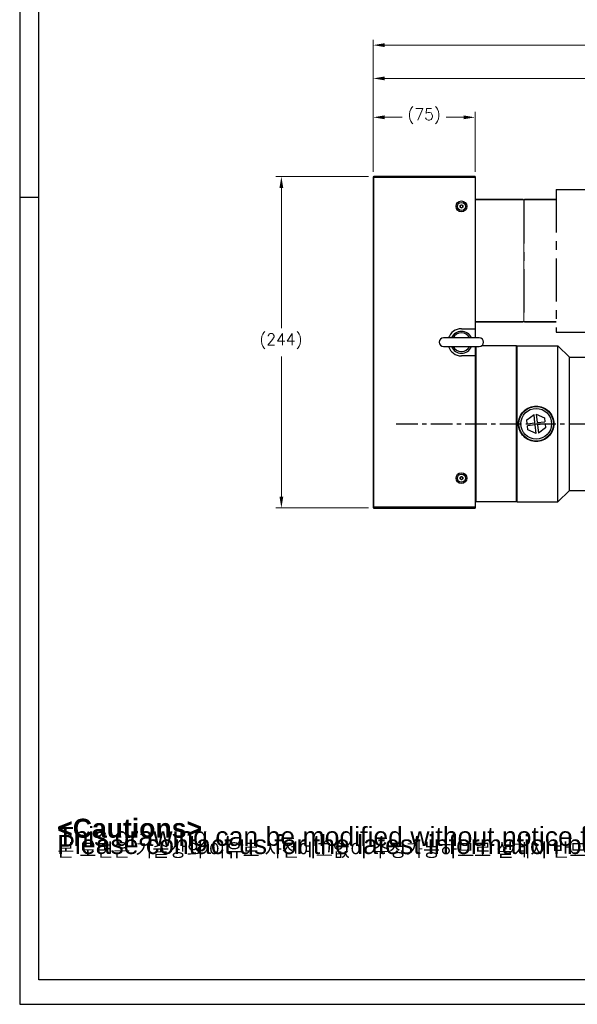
# Model space of a CAD drawing. Extents: x 25458 to 27143, y -3107 to -1919.
# Tile 1 of 19: x 25458 to 25868, y -3107 to -2382. Entities that reach past the tile are written whole.
import ezdxf

# ---------------------------------------------------------------- set-up
doc = ezdxf.new("R2010")
doc.units = 0
doc.header["$LTSCALE"] = 25.4
doc.linetypes.add('CENTER', pattern=[2, 1.25, -0.25, 0.25, -0.25])
doc.layers.get('0').update_dxf_attribs({"linetype": 'CONTINUOUS'})
doc.layers.get('Defpoints').update_dxf_attribs({"linetype": 'CONTINUOUS'})
for name, color, linetype in [('1', 1, 'CENTER'), ('ATA-CENTER', 133, 'CENTER'), ('ATA-TEXT', 7, 'CONTINUOUS')]:
    doc.layers.add(name, color=color, linetype=linetype)
for name, color, linetype, lineweight in [('2d ConnectionPoints', 7, 'CONTINUOUS', 50), ('AM_0', 7, 'CONTINUOUS', 50), ('AM_5_Dimension', 6, 'CONTINUOUS', 13), ('ATA-DIM', 252, 'CONTINUOUS', 25), ('외형선(ISO)', 7, 'CONTINUOUS', 35)]:
    doc.layers.add(name, color=color, linetype=linetype, lineweight=lineweight)
doc.styles.get("Standard").update_dxf_attribs({"font": 'simplex.shx'})
doc.styles.add('주 문자 (ISO)', font='arial.ttf')
doc.dimstyles.new('ata_A1', dxfattribs={"dimtxt": 4.2, "dimasz": 4.2, "dimexe": 2, "dimexo": 2, "dimgap": 2, "dimtad": 0, "dimtih": 1, "dimtoh": 1, "dimdec": 6, "dimdsep": 46, "dimtxsty": 'Standard', "dimcen": 0, "dimclrd": 252, "dimclre": 252, "dimclrt": 4, "dimadec": 6, "dimazin": 2, "dimtfac": 1, "dimtdec": 6, "dimtofl": 0, "dimtmove": 0, "dimatfit": 3, "dimfxl": 0, "dimtolj": 1, "dimtzin": 0, "dimlwd": 0, "dimlwe": 0, "dimarcsym": 0})

# ---------------------------------------------------------------- blocks, each defined once
blk = doc.blocks.new('DDHW')
for p, q in [((20483.62, 4957.94), (20483.62, 4962.6)), ((20483.62, 4962.6), (20483.62, 4957.94)), ((20483.62, 4957.94), (20483.62, 4867.25)), ((20483.62, 4946.35), (20483.62, 4957.94)), ((20483.62, 4867.25), (20483.62, 4936.85)), ((20483.62, 4862.6), (20483.62, 4867.25)), ((20483.62, 4867.25), (20483.62, 4862.6)), ((20381.82, 4862.6), (20381.82, 4855.75))]:
    blk.add_line(p, q)
at = {"color": 7, "linetype": 'Continuous'}
blk.add_line((20483.62, 4962.6), (20483.62, 4862.6), dxfattribs=at)
at = {"ltscale": 0.2}
blk.add_line((20381.82, 4957.6), (20381.82, 4867.6), dxfattribs=at)
at = {"layer": '1', "color": 0}
for p, q in [((20441.62, 4965.1), (20483.12, 4965.1)), ((20441.62, 4965.1), (20441.62, 4860.1)), ((20483.62, 4964.6), (20483.62, 4860.6)), ((20417.82, 4957.1), (20417.82, 4868.1)), ((20441.62, 4860.1), (20483.12, 4860.1))]:
    blk.add_line(p, q, dxfattribs=at)
at = {"layer": '2d ConnectionPoints'}
blk.add_point((20483.62, 4912.6), dxfattribs=at)
at = {"layer": 'AM_0'}
blk.add_line((20483.62, 4962.9), (20483.62, 4862.3), dxfattribs=at)
at = {"layer": 'AM_5_Dimension', "color": 0}
for p, q in [((20483.62, 4964.6), (20483.12, 4965.1)), ((20483.62, 4860.6), (20483.12, 4860.1))]:
    blk.add_line(p, q, dxfattribs=at)
at = {"layer": 'AM_5_Dimension', "color": 0, "ltscale": 0.5}
blk.add_line((20417.82, 4957.1), (20417.82, 4868.1), dxfattribs=at)
at = {"layer": '외형선(ISO)'}
for p, q in [((20381.82, 4957.6), (20417.32, 4957.6)), ((20417.82, 4957.1), (20417.32, 4957.6)), ((20417.82, 4957.1), (20418.32, 4957.6)), ((20417.82, 4957.1), (20418.32, 4957.6)), ((20441.62, 4957.6), (20418.32, 4957.6)), ((20381.82, 4867.6), (20417.32, 4867.6)), ((20417.82, 4868.1), (20417.32, 4867.6)), ((20417.82, 4868.1), (20418.32, 4867.6)), ((20417.82, 4868.1), (20418.32, 4867.6)), ((20441.62, 4867.6), (20418.32, 4867.6))]:
    blk.add_line(p, q, dxfattribs=at)
blk = doc.blocks.new('*D19220')
at = {"layer": 'ATA-DIM', "color": 252, "lineweight": 0}
for p, q in [((25714.67, -2497.69), (25646.67, -2497.69)), ((25650.67, -2506.09), (25650.67, -2609.31)), ((25650.67, -2733.29), (25650.67, -2630.08)), ((25714.67, -2741.69), (25646.67, -2741.69))]:
    blk.add_line(p, q, dxfattribs=at)
at = {"layer": 'ATA-DIM', "color": 252}
for points in [[(25652.07, -2506.09), (25649.27, -2506.09), (25650.67, -2497.69)], [(25649.27, -2733.29), (25652.07, -2733.29), (25650.67, -2741.69)]]:
    blk.add_solid(points, dxfattribs=at)
at = {"layer": 'Defpoints', "color": 0}
for p in [(25718.67, -2497.69), (25650.67, -2741.69), (25718.67, -2741.69)]:
    blk.add_point(p, dxfattribs=at)
at = {"layer": 'ATA-DIM', "color": 4, "ltscale": 0.2, "insert": (25634.5, -2613.31), "char_height": 8.4, "attachment_point": 1}
blk.add_mtext('\\A1;(244)', dxfattribs=at)
blk = doc.blocks.new('*D19222')
at = {"layer": 'ATA-DIM', "color": 252, "lineweight": 0}
for p, q in [((25718.17, -2494.19), (25718.17, -2421.45)), ((25726.57, -2425.45), (25887.52, -2425.45)), ((26090.07, -2425.45), (25929.12, -2425.45)), ((26098.47, -2518.99), (26098.47, -2421.45))]:
    blk.add_line(p, q, dxfattribs=at)
at = {"layer": 'ATA-DIM', "color": 252}
for points in [[(25726.57, -2424.05), (25726.57, -2426.85), (25718.17, -2425.45)], [(26090.07, -2426.85), (26090.07, -2424.05), (26098.47, -2425.45)]]:
    blk.add_solid(points, dxfattribs=at)
at = {"layer": 'Defpoints', "color": 0}
for p in [(26098.47, -2425.45), (25718.17, -2498.19), (26098.47, -2522.99)]:
    blk.add_point(p, dxfattribs=at)
at = {"layer": 'ATA-DIM', "color": 4, "ltscale": 0.2, "insert": (25908.32, -2425.45), "char_height": 8.4, "attachment_point": 5}
blk.add_mtext('\\A1;380.3', dxfattribs=at)
blk = doc.blocks.new('*D19214')
at = {"layer": 'ATA-DIM', "color": 252, "lineweight": 0}
for p, q in [((25718.17, -2494.19), (25718.17, -2396.95)), ((26231.17, -2618.19), (26231.17, -2396.95)), ((25726.57, -2400.95), (26049.21, -2400.95)), ((26222.77, -2400.95), (26100.14, -2400.95))]:
    blk.add_line(p, q, dxfattribs=at)
at = {"layer": 'ATA-DIM', "color": 252}
for points in [[(25726.57, -2399.55), (25726.57, -2402.35), (25718.17, -2400.95)], [(26222.77, -2402.35), (26222.77, -2399.55), (26231.17, -2400.95)]]:
    blk.add_solid(points, dxfattribs=at)
at = {"layer": 'Defpoints', "color": 0}
for p in [(26231.17, -2400.95), (25718.17, -2498.19), (26231.17, -2622.19)]:
    blk.add_point(p, dxfattribs=at)
at = {"layer": 'ATA-DIM', "color": 4, "ltscale": 0.2, "insert": (26053.21, -2396.75), "char_height": 8.4, "attachment_point": 1}
blk.add_mtext('\\A1;   513', dxfattribs=at)
blk = doc.blocks.new('*D19213')
at = {"layer": 'ATA-DIM', "color": 252, "lineweight": 0}
for p, q in [((25718.17, -2494.19), (25718.17, -2450.09)), ((25726.57, -2454.09), (25739.49, -2454.09)), ((25784.77, -2454.09), (25771.85, -2454.09)), ((25793.17, -2494.19), (25793.17, -2450.09))]:
    blk.add_line(p, q, dxfattribs=at)
at = {"layer": 'ATA-DIM', "color": 252}
for points in [[(25726.57, -2452.69), (25726.57, -2455.49), (25718.17, -2454.09)], [(25784.77, -2455.49), (25784.77, -2452.69), (25793.17, -2454.09)]]:
    blk.add_solid(points, dxfattribs=at)
at = {"layer": 'Defpoints', "color": 0}
for p in [(25793.17, -2454.09), (25718.17, -2498.19), (25793.17, -2498.19)]:
    blk.add_point(p, dxfattribs=at)
at = {"layer": 'ATA-DIM', "color": 4, "ltscale": 0.2, "insert": (25743.49, -2447.7), "char_height": 8.4, "attachment_point": 1}
blk.add_mtext('\\A1;(75)', dxfattribs=at)
blk = doc.blocks.new('ata-Border-A1-002')
at = {"color": 253, "ltscale": 0.5}
for p, q in [((0, 594), (0, 0)), ((7, 297), (0, 297)), ((0, 0), (841, 0))]:
    blk.add_line(p, q, dxfattribs=at)
at = {"ltscale": 0.5}
blk.add_line((7, 9), (7, 585), dxfattribs=at)
blk.add_line((834, 9), (7, 9))

msp = doc.modelspace()

# ---------------------------------------------------------------- linework, layer by layer
for p, q in [((25718.173054, -2498.1942779), (25718.173054, -2741.1942779)), ((25718.673054, -2498.1942779), (25718.173054, -2498.1942779)), ((25718.673054, -2497.6942779), (25718.673054, -2498.1942779)), ((25793.173054, -2497.6942779), (25718.673054, -2497.6942779)), ((25718.673054, -2741.1942779), (25718.673054, -2498.1942779)), ((25718.673054, -2498.1942779), (25793.173054, -2498.1942779)), ((25793.173054, -2497.6942779), (25793.173054, -2498.1942779)), ((25793.173054, -2498.1942779), (25793.173054, -2609.6942779)), ((25782.173054, -2519.1169276), (25783.173054, -2518.5395774)), ((25782.173054, -2520.2716282), (25782.173054, -2519.1169276)), ((25783.173054, -2520.8489784), (25782.173054, -2520.2716282)), ((25783.173054, -2518.5395774), (25784.173054, -2519.1169276)), ((25784.173054, -2520.2716282), (25783.173054, -2520.8489784)), ((25784.173054, -2519.1169276), (25784.173054, -2520.2716282)), ((25796.323054, -2616.5442779), (25770.023054, -2616.5442779)), ((25783.173054, -2609.6942779), (25793.173054, -2609.6942779)), ((25793.173054, -2609.6942779), (25793.173054, -2616.5442779)), ((25770.023054, -2622.8442779), (25796.323054, -2622.8442779)), ((25793.173054, -2622.8442779), (25793.173054, -2629.6942779)), ((25793.673054, -2622.8442779), (25793.673054, -2737.1942779)), ((25823.673054, -2622.1942779), (25798.2394308, -2622.1942779)), ((25824.173054, -2622.6942779), (25823.673054, -2622.1942779)), ((25823.673054, -2737.1942779), (25823.673054, -2622.1942779)), ((25824.173054, -2622.1942779), (25854.173054, -2622.1942779)), ((25824.173054, -2737.1942779), (25824.173054, -2622.1942779)), ((25862.673054, -2630.6942779), (25854.173054, -2622.1942779)), ((25854.173054, -2737.1942779), (25854.173054, -2622.1942779)), ((25793.173054, -2629.6942779), (25783.173054, -2629.6942779)), ((25793.173054, -2629.6942779), (25793.173054, -2741.1942779)), ((25862.673054, -2630.6942779), (25874.173054, -2630.6942779)), ((25862.673054, -2728.6942779), (25862.673054, -2630.6942779)), ((25831.289211, -2676.703285), (25836.578984, -2672.7868707)), ((25837.2874457, -2678.9902196), (25836.578984, -2672.7868707)), ((25838.1686505, -2672.6053207), (25844.2052513, -2675.2281914)), ((25838.1686505, -2672.6053207), (25838.8771122, -2678.8086697)), ((25831.6242588, -2679.6369914), (25831.289211, -2676.703285)), ((25831.6242588, -2679.6369914), (25837.2874457, -2678.9902196)), ((25837.4689957, -2680.5798861), (25831.8058088, -2681.2266579)), ((25832.1408566, -2684.1603644), (25831.8058088, -2681.2266579)), ((25838.1774574, -2686.7832351), (25837.4689957, -2680.5798861)), ((25838.8771122, -2678.8086697), (25844.5402992, -2678.1618979)), ((25844.7218492, -2679.7515644), (25839.0586622, -2680.3983362)), ((25839.0586622, -2680.3983362), (25839.7671239, -2686.6016851)), ((25844.2052513, -2675.2281914), (25844.5402992, -2678.1618979)), ((25844.7218492, -2679.7515644), (25845.056897, -2682.6852708)), ((25838.1774574, -2686.7832351), (25832.1408566, -2684.1603644)), ((25845.056897, -2682.6852708), (25839.7671239, -2686.6016851)), ((25782.173054, -2719.1169276), (25783.173054, -2718.5395774)), ((25782.173054, -2720.2716282), (25782.173054, -2719.1169276)), ((25783.173054, -2720.8489784), (25782.173054, -2720.2716282)), ((25783.173054, -2718.5395774), (25784.173054, -2719.1169276)), ((25784.173054, -2720.2716282), (25783.173054, -2720.8489784)), ((25784.173054, -2719.1169276), (25784.173054, -2720.2716282)), ((25862.673054, -2728.6942779), (25854.173054, -2737.1942779)), ((25862.673054, -2728.6942779), (25874.173054, -2728.6942779)), ((25793.173054, -2736.6942779), (25793.673054, -2737.1942779)), ((25823.673054, -2737.1942779), (25793.673054, -2737.1942779)), ((25824.173054, -2736.6942779), (25823.673054, -2737.1942779)), ((25824.173054, -2737.1942779), (25854.173054, -2737.1942779)), ((25718.173054, -2741.1942779), (25718.673054, -2741.1942779)), ((25718.673054, -2741.1942779), (25718.673054, -2741.6942779)), ((25793.173054, -2741.1942779), (25718.673054, -2741.1942779)), ((25718.673054, -2741.6942779), (25793.173054, -2741.6942779)), ((25793.173054, -2741.1942779), (25793.173054, -2741.6942779))]:
    msp.add_line(p, q)
for centre, radius in [((25783.173054, -2519.6942779), 4), ((25783.173054, -2519.6942779), 3), ((25838.173054, -2679.6942779), 12.7), ((25838.173054, -2679.6942779), 11.325189), ((25783.173054, -2719.6942779), 4), ((25783.173054, -2719.6942779), 3)]:
    msp.add_circle(centre, radius)
for centre, radius, start, end in [((25718.673054, -2498.1942779), 0.5, 90, 180), ((25783.173054, -2519.6942779), 1, 120, 180), ((25783.173054, -2519.6942779), 1, 180, 240), ((25783.173054, -2519.6942779), 1, 60, 120), ((25783.173054, -2519.6942779), 1, 240, 300), ((25783.173054, -2519.6942779), 1, 0, 60), ((25783.173054, -2519.6942779), 1, 300, 0), ((25770.023054, -2619.6942779), 3.15, 90, 270), ((25783.173054, -2619.6942779), 10, 90, 161.6391862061), ((25783.173054, -2619.6942779), 8, 23.1880375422, 156.8119624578), ((25783.173054, -2619.6942779), 6.88914, 27.2092425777, 152.7907574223), ((25796.323054, -2619.6942779), 3.15, 270, 90), ((25783.173054, -2619.6942779), 10, 198.3608137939, 270), ((25783.173054, -2619.6942779), 8, 203.1880375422, 336.8119624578), ((25783.173054, -2619.6942779), 6.88914, 207.2092425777, 332.7907574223), ((25783.173054, -2719.6942779), 1, 120, 180), ((25783.173054, -2719.6942779), 1, 180, 240), ((25783.173054, -2719.6942779), 1, 60, 120), ((25783.173054, -2719.6942779), 1, 240, 300), ((25783.173054, -2719.6942779), 1, 0, 60), ((25783.173054, -2719.6942779), 1, 300, 0), ((25718.673054, -2741.1942779), 0.5, 180, 270)]:
    msp.add_arc(centre, radius, start, end)
for points, knots in [([(25825.173054, -2679.6942779), (25825.173054, -2678.0559308), (25825.5016346, -2676.3122014), (25826.8301124, -2673.1108907), (25827.8297017, -2671.6528538), (25830.1317364, -2669.3508192), (25831.5897285, -2668.3513131), (25834.7908819, -2667.0228958), (25836.5345553, -2666.6942779), (25839.8115526, -2666.6942779), (25841.555226, -2667.0228958), (25844.7563795, -2668.3513131), (25846.2143716, -2669.3508192), (25848.5164062, -2671.6528538), (25849.5159955, -2673.1108907), (25850.8444734, -2676.3122014), (25851.173054, -2678.0559308), (25851.173054, -2679.6942779)], [1.9661074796, 1.9661074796, 1.9661074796, 1.9661074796, 2.4576116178, 2.4576116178, 2.949115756, 2.949115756, 3.4406653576, 3.4406653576, 3.9322149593, 3.9322149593, 4.4237645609, 4.4237645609, 4.9153141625, 4.9153141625, 5.4068183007, 5.4068183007, 5.8983224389, 5.8983224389, 5.8983224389, 5.8983224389]), ([(25851.173054, -2679.6942779), (25851.173054, -2681.332625), (25850.8444734, -2683.0763544), (25849.5159955, -2686.2776651), (25848.5164062, -2687.735702), (25846.2143716, -2690.0377366), (25844.7563795, -2691.0372427), (25841.555226, -2692.36566), (25839.8115526, -2692.6942779), (25838.173054, -2692.6942779), (25836.5345553, -2692.6942779), (25834.7908819, -2692.36566), (25831.5897285, -2691.0372427), (25830.1317364, -2690.0377366), (25827.8297017, -2687.735702), (25826.8301124, -2686.2776651), (25825.5016346, -2683.0763544), (25825.173054, -2681.332625), (25825.173054, -2679.6942779)], [5.8983224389, 5.8983224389, 5.8983224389, 5.8983224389, 6.3898265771, 6.3898265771, 6.8813307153, 6.8813307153, 7.3728803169, 7.3728803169, 7.8644299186, 7.8644299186, 7.8644299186, 8.3559795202, 8.3559795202, 8.8475291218, 8.8475291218, 9.33903326, 9.33903326, 9.8305373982, 9.8305373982, 9.8305373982, 9.8305373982])]:
    msp.add_open_spline(points, degree=3, knots=knots)
at = {"layer": 'ATA-CENTER', "ltscale": 0.5}
msp.add_line((25735.2294258, -2679.6942779), (26486.3077014, -2679.6942779), dxfattribs=at)

# ---------------------------------------------------------------- block references
at = {"xscale": 2, "yscale": 2, "zscale": 2}
msp.add_blockref('ata-Border-A1-002', (25458.1118978, -3107.0416953), dxfattribs=at)
msp.add_blockref('ata-Border-A1-002', (25458.1118978, -3107.0416953), dxfattribs=at)
at = {"ltscale": 0.2}
msp.add_blockref('DDHW', (5411.3486343, -7472.2926491), dxfattribs=at)

# ---------------------------------------------------------------- texts
at = {"layer": 'ATA-TEXT', "color": 7, "attachment_point": 1, "style": '주 문자 (ISO)'}
for s, insert, char_height, line_spacing_factor in [('{\\fArial|b1|i0|c129|p34;\\H3.42860x;\\L<ATA SERVO PRESS>SERVO PRESS>}\\P{\\fArial|b0|i0|c129|p34;\\H2.57145x;MODEL : OACIS-}{\\fArial|b0|i0|c0|p34;\\H2.57145x;P015-}{\\fArial|b0|i0|c129|p34;\\H2.57145x;200-290-A}{\\fArial|b0|i0|c0|p34;\\H2.57145x;6V400}\\P{\\fArial|b0|i0|c129|p34;\\H2.57145x;MAX LOAD : ±}{\\fArial|b0|i0|c0|p34;\\H2.57145x;15}{\\fArial|b0|i0|c129|p34;\\H2.57145x; kN}\\P{\\fArial|b0|i0|c129|p34;\\H2.57145x;TRAVEL : 200 mm}\\P{\\fArial|b0|i0|c129|p34;\\H2.57145x;MAX SPEED : 290 mm/s}\\P{\\fArial|b0|i0|c129|p34;\\H1.71439x;□ Max allowable tooling weight is 1% of full capacity.}\\P{\\fArial|b0|i0|c129|p34;\\H1.71439x;□ Position Repeatability  }{\\fArial|b0|i0|c129|p34;\\H1.71439x;<}{\\fArial|b0|i0|c129|p34;\\H1.71439x; 0.01 mm}\\P{\\fArial|b0|i0|c129|p34;\\H1.71439x;□ Load Linearity }{\\fArial|b0|i0|c129|p34;\\H1.71439x;<}{\\fArial|b0|i0|c129|p34;\\H1.71439x; 0.5 % of Full Capa}\\P{\\fArial|b0|i0|c129|p34;\\H1.71439x;□ Load Accuracy }{\\fArial|b0|i0|c129|p34;\\H1.71439x;<}{\\fArial|b0|i0|c129|p34;\\H1.71439x; 1 %  of Full Capa}', (25497.8548747, -1964.7367732), 7, 1.151952), ('{\\fArial|b1|i0|c129|p34;\\H2.00000x;<Cautions> }\\P{\\fArial|b0|i0|c129|p34;\\H2.00000x;This drawing can be modified without notice for technical improvement,}\\P{\\fArial|b0|i0|c129|p34;\\H2.00000x;Please contact us for the latest information before design.}\\P{\\fGulim|b0|i0|c129|p50;\\H1.42857x;본 도면은 기술상의 이유로 사전예고없이 수정가능하므로 설계시 반드시 폐사에 문의하시기 바랍니다}{\\fArial|b0|i0|c129|p34;\\H1.42857x;.}', (25485.7583817, -2970.406178), 6.9999998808, 0.257143)]:
    msp.add_mtext(s, dxfattribs=dict(at, insert=insert, char_height=char_height, line_spacing_factor=line_spacing_factor))

# ---------------------------------------------------------------- dimensions: what is measured, and where the dimension line sits
at = {"layer": 'ATA-DIM'}
for base, p1, p2, angle, text, override, picture, middle in [((26231.173054, -2400.9473844), (25718.173054, -2498.1942779), (26231.173054, -2622.1942779), 180, '   <>', {"dimscale": 2, "dimdec": 3, "dimpost": '', "dimtol": 0, "dimlim": 0, "dimtp": 0, "dimtm": 0, "dimtfac": 0.857143, "dimtdec": 2, "dimtolj": 1, "dimtzin": 0}, '*D19214', (26074.673054, -2400.9473844)), ((25793.173054, -2454.0876221), (25718.173054, -2498.1942779), (25793.173054, -2498.1942779), 180, '(<>)', {"dimscale": 2, "dimdec": 3, "dimtfac": 0.857143, "dimtdec": 2}, '*D19213', (25755.673054, -2454.0876221)), ((25650.673054, -2741.6942779), (25718.673054, -2497.6942779), (25718.673054, -2741.6942779), 90, '(<>)', {"dimscale": 2, "dimdec": 3, "dimtol": 0, "dimlim": 0, "dimtp": 0, "dimtm": 0, "dimtfac": 0.857143, "dimtdec": 2, "dimtolj": 1, "dimtzin": 0}, '*D19220', (25650.673054, -2619.6942779))]:
    dim = msp.add_linear_dim(base=base, p1=p1, p2=p2, angle=angle, text=text, dimstyle='ata_A1', override=override, dxfattribs=at)
    dim.commit()
    dim.dimension.update_dxf_attribs({"geometry": picture, "text_midpoint": middle, "dimtype": 160})
dim = msp.add_linear_dim(base=(26098.4730545, -2425.4495099), p1=(25718.173054, -2498.1942779), p2=(26098.4730545, -2522.9878752), dimstyle='ata_A1', override={"dimscale": 2, "dimdec": 3, "dimtfac": 0.857143, "dimtdec": 2, "dimtfill": 0}, dxfattribs=at)
dim.commit()
dim.dimension.update_dxf_attribs({"geometry": '*D19222', "text_midpoint": (25908.3230542, -2425.4495099)})

doc.saveas('drawing.dxf')
